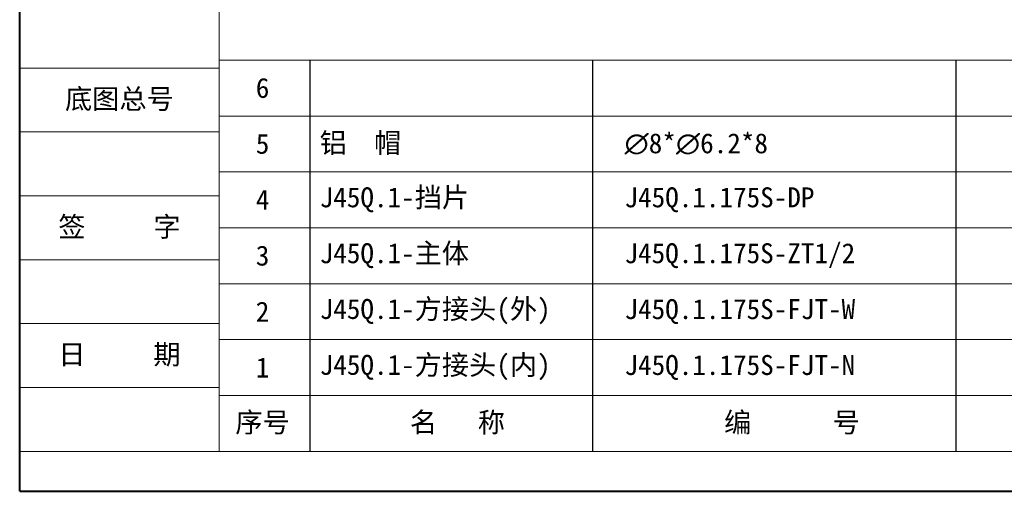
# Model space of a CAD drawing. Header units: millimetres. Extents: x -855 to 619, y 109 to 1142.
# Tile 1 of 74: x -855 to -426, y 109 to 315. Entities that reach past the tile are written whole.
import ezdxf

# ---------------------------------------------------------------- set-up
doc = ezdxf.new("R2010")
doc.units = ezdxf.units.MM
doc.linetypes.add('CENTER', pattern=[0.6, 0.375, -0.075, 0.075, -0.075])
doc.layers.add('标注线', color=7, linetype='Continuous', lineweight=15)
doc.styles.add('样式 3.5', font='仿宋_GB2312.ttf')
doc.styles.add('样式 6', font='仿宋_GB2312.ttf')

msp = doc.modelspace()

# ---------------------------------------------------------------- linework, layer by layer
at = {"color": 7, "lineweight": 40}
for q in [(-855.019, 1142.493), (605.809, 109.479)]:
    msp.add_line((-855.019, 109.479), q, dxfattribs=at)
at = {"color": 7, "lineweight": 13}
for q in [(-768.065, 1125.102), (-37.651, 126.869)]:
    msp.add_line((-768.065, 126.869), q, dxfattribs=at)
at = {"color": 7, "lineweight": 15}
for p, q in [((-768.065, 297.299), (-190.742, 297.299)), ((-855.019, 293.821), (-768.065, 293.821)), ((-768.065, 272.952), (-190.742, 272.952)), ((-855.019, 265.996), (-768.065, 265.996)), ((-768.065, 248.605), (-190.742, 248.605)), ((-855.019, 238.171), (-768.065, 238.171)), ((-768.065, 224.258), (-190.742, 224.258)), ((-855.019, 210.345), (-768.065, 210.345)), ((-768.065, 199.911), (-190.742, 199.911)), ((-855.019, 182.52), (-768.065, 182.52)), ((-768.065, 175.564), (-190.742, 175.564)), ((-855.019, 154.695), (-768.065, 154.695)), ((-768.065, 151.217), (-37.651, 151.217)), ((-855.019, 126.869), (-768.065, 126.869))]:
    msp.add_line(p, q, dxfattribs=at)
at = {"color": 7}
for p, q in [((-728.465, 297.299), (-728.465, 126.869)), ((-605.226, 297.299), (-605.226, 126.869)), ((-446.695, 126.869), (-446.695, 297.299))]:
    msp.add_line(p, q, dxfattribs=at)

# ---------------------------------------------------------------- texts
at = {"color": 7, "linetype": 'CENTER', "lineweight": 18, "char_height": 8.6954, "width": 86.95403, "attachment_point": 5, "style": '样式 3.5'}
for s, insert in [('\\f宋体|b0|i0|c134|p2;底图总号', (-811.542, 279.909)), ('\\f宋体|b0|i0|c134|p2;签     字', (-811.542, 224.258)), ('\\f宋体|b0|i0|c134|p2;日     期', (-811.542, 168.607))]:
    msp.add_mtext(s, dxfattribs=dict(at, insert=insert))
at = {"layer": '标注线', "color": 7, "lineweight": 18, "char_height": 6.26069, "style": '样式 6'}
for s, insert, width, attachment_point in [('{\\H1.389x;6}', (-749.119, 285.126), 41.73793, 5), ('{\\H1.389x;铝  帽}', (-724.211, 260.779), 156.50043, 4), ('{\\H1.389x;5}', (-749.119, 260.779), 41.73793, 5), ('{\\fISOCPEUR|b0|i0|c0|p34;\\H1.389x;∅\\fFangSong_GB2312|b0|i0|c134|p49;8*\\fISOCPEUR|b0|i0|c0|p34;∅\\fFangSong_GB2312|b0|i0|c134|p49;6.2*8}', (-591.32, 260.779), 120.34268, 4), ('{\\H1.389x;4}', (-749.119, 236.432), 41.73793, 5), ('{\\H1.389x;J45Q.1-挡片}', (-724.211, 236.432), 156.50043, 4), ('{\\H1.389x;J45Q.1.175S-DP}', (-591.32, 236.432), 120.34268, 4), ('{\\H1.389x;3}', (-749.119, 212.084), 41.73793, 5), ('{\\H1.389x;J45Q.1-主体}', (-724.211, 212.084), 120.44766, 4), ('{\\H1.389x;J45Q.1.175S-ZT1/2}', (-591.32, 212.084), 120.34268, 4), ('{\\H1.389x;J45Q.1-方接头(外)}', (-724.211, 187.737), 156.50043, 4), ('{\\H1.389x;2}', (-749.119, 187.737), 41.73793, 5), ('{\\H1.389x;J45Q.1.175S-FJT-W}', (-591.32, 187.737), 120.34268, 4), ('{\\H1.389x;1}', (-749.119, 163.39), 41.73793, 5), ('{\\H1.389x;J45Q.1-方接头(内)}', (-724.211, 163.39), 148.44796, 4), ('{\\H1.389x;J45Q.1.175S-FJT-N}', (-591.32, 163.39), 120.34268, 4), ('{\\H1.389x;序号}', (-749.119, 139.043), 41.73793, 5), ('{\\H1.389x;名   称}', (-664.162, 139.043), 83.26718, 5), ('{\\H1.389x;编      号}', (-518.289, 139.043), 120.34268, 5)]:
    msp.add_mtext(s, dxfattribs=dict(at, insert=insert, width=width, attachment_point=attachment_point))

doc.saveas('drawing.dxf')
